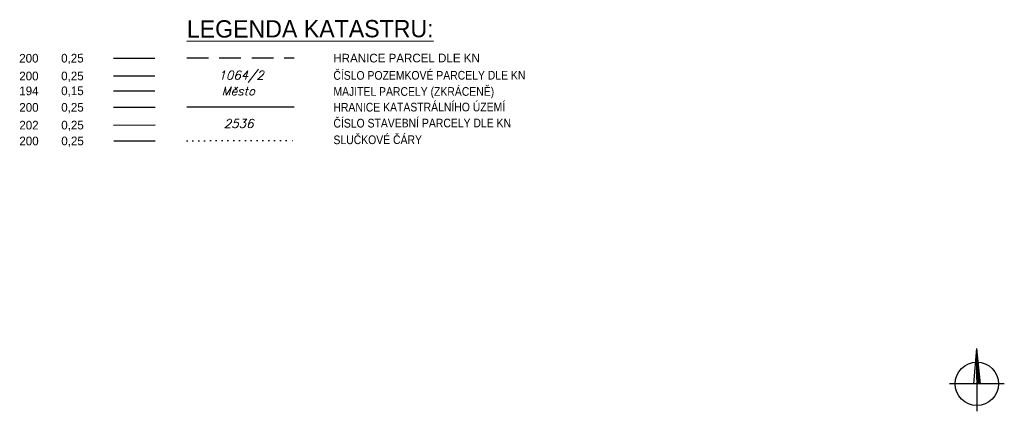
# Model space of a CAD drawing. Header units: metres. Extents: x -626722 to -621116, y -1178216 to -1174550.
# Tile 86 of 86: x -621343 to -621116, y -1175619 to -1175529. Entities that reach past the tile are written whole.
import ezdxf
from ezdxf.enums import TextEntityAlignment as Align

# ---------------------------------------------------------------- set-up
doc = ezdxf.new("R2010")
doc.units = ezdxf.units.M
doc.header["$MEASUREMENT"] = 0
doc.linetypes.add('DASHEDX2', pattern=[1.5, 1, -0.5])
doc.linetypes.add('DOT', pattern=[0.25, 0, -0.25])
doc.layers.add('1_tloušťky jednotl. barev', color=7, linetype='SLABO-C-častěji')
for name, color, linetype, lineweight in [('8_kat_KN_Hranice katastrů', 200, 'FENCELINE1', 25), ('8_kat_KN_Hranice parcel', 200, 'DASHEDX2', 25), ('8_kat_KN_Majitel', 194, 'DASHEDX2', 15), ('8_kat_KN_Slučkové čáry', 200, 'DOT', 25), ('8_kat_KN_Čísla parcel', 200, 'Continuous', 25), ('8_kat_KN_Čísla parcel stavba', 202, 'Continuous', 25)]:
    doc.layers.add(name, color=color, linetype=linetype, lineweight=lineweight)
doc.styles.add('ITALIC', font='ITALIC.shx', dxfattribs={"height": 0.15})
doc.styles.add('ITALICT', font='ITALICT.shx', dxfattribs={"height": 0.2})
doc.styles.add('ROMANS', font='wromans.shx', dxfattribs={"width": 0.75})
doc.linetypes.add('FENCELINE1', pattern='A,0.25,-0.1,[133,ltypeshp.shx,S=0.1,R=0,X=-0.1,Y=0],-0.1,1', length=1.45)
doc.linetypes.add('SLABO-C-častěji', pattern='A,3,-1,3,-1,[255,mapa.shx,S=1,R=0,X=0,Y=0],-8', length=16)

msp = doc.modelspace()

# ---------------------------------------------------------------- linework, layer by layer
at = {"linetype": 'Continuous'}
for p, q in [((-621122.025, -1175604.788), (-621122.712, -1175612.964)), ((-621122.025, -1175604.788), (-621121.927, -1175619.307)), ((-621122.025, -1175604.788), (-621121.185, -1175612.964)), ((-621121.882, -1175606.18), (-621121.836, -1175612.964)), ((-621121.739, -1175607.572), (-621121.703, -1175612.963)), ((-621121.596, -1175608.964), (-621121.569, -1175612.962)), ((-621121.453, -1175610.356), (-621121.435, -1175612.961)), ((-621121.31, -1175611.748), (-621121.302, -1175612.96)), ((-621115.597, -1175612.964), (-621128.282, -1175612.964))]:
    msp.add_line(p, q, dxfattribs=at)
msp.add_ellipse((-621121.939, -1175612.964), major_axis=(3.52, 3.567), ratio=1, start_param=5.4910457, end_param=11.774231, dxfattribs=at)
at = {"layer": '1_tloušťky jednotl. barev'}
for p, q in [((-621321.601, -1175537.738), (-621312.026, -1175537.723)), ((-621321.594, -1175541.844), (-621312.019, -1175541.828)), ((-621321.589, -1175545.279), (-621312.014, -1175545.263)), ((-621321.583, -1175549.086), (-621312.008, -1175549.071)), ((-621321.576, -1175553.192), (-621312.001, -1175553.177)), ((-621321.57, -1175556.85), (-621311.996, -1175556.835))]:
    msp.add_line(p, q, dxfattribs=at)
at = {"layer": '8_kat_KN_Hranice katastrů', "ltscale": 4}
msp.add_line((-621304.623, -1175548.998), (-621279.843, -1175548.958), dxfattribs=at)
at = {"layer": '8_kat_KN_Hranice parcel', "ltscale": 5}
msp.add_line((-621304.64, -1175537.711), (-621279.858, -1175537.672), dxfattribs=at)
at = {"layer": '8_kat_KN_Slučkové čáry', "ltscale": 5}
msp.add_line((-621304.611, -1175556.812), (-621279.831, -1175556.773), dxfattribs=at)

# ---------------------------------------------------------------- texts
at = {"color": 2, "style": 'ROMANS'}
msp.add_text('%%uLEGENDA KATASTRU:', height=4, rotation=0.09076, dxfattribs=at).set_placement((-621304.648, -1175533.007))
at = {"layer": '1_tloušťky jednotl. barev', "style": 'ROMANS'}
for s, p in [('200', (-621343.412, -1175538.773)), ('0,25', (-621333.714, -1175538.757)), ('200', (-621343.406, -1175542.878)), ('0,25', (-621333.708, -1175542.863)), ('194', (-621343.4, -1175546.313)), ('0,15', (-621333.702, -1175546.298)), ('200', (-621343.394, -1175550.121)), ('0,25', (-621333.696, -1175550.105)), ('202', (-621343.388, -1175554.226)), ('0,25', (-621333.69, -1175554.211)), ('200', (-621343.382, -1175557.885)), ('0,25', (-621333.684, -1175557.87))]:
    msp.add_text(s, height=2, rotation=0.09076, dxfattribs=at).set_placement(p)
at = {"layer": '8_kat_KN_Hranice parcel', "ltscale": 5, "style": 'ROMANS'}
msp.add_text('HRANICE PARCEL DLE KN', height=2, rotation=0.09076, dxfattribs=at).set_placement((-621270.768, -1175538.752))
at = {"layer": '8_kat_KN_Hranice parcel', "ltscale": 5, "style": 'ROMANS', "width": 0.9}
msp.add_text('HRANICE KATASTRÁLNÍHO ÚZEMÍ', height=2, rotation=0.09076, dxfattribs=at).set_placement((-621270.753, -1175550.086))
at = {"layer": '8_kat_KN_Majitel', "linetype": 'Continuous', "style": 'ITALIC'}
msp.add_text('Město', height=2, dxfattribs=at).set_placement((-621296.575, -1175546.334))
at = {"layer": '8_kat_KN_Majitel', "ltscale": 0.75, "style": 'ROMANS', "width": 0.9}
msp.add_text('MAJITEL PARCELY (ZKRÁCENĚ)', height=2, dxfattribs=at).set_placement((-621270.756, -1175546.445))
at = {"layer": '8_kat_KN_Slučkové čáry', "ltscale": 5, "style": 'ROMANS', "width": 0.9}
msp.add_text('SLUČKOVÉ ČÁRY', height=2, rotation=0.09076, dxfattribs=at).set_placement((-621270.741, -1175557.609))
at = {"layer": '8_kat_KN_Čísla parcel', "linetype": 'Continuous', "style": 'ITALIC'}
msp.add_text('1064/2', height=2, dxfattribs=at).set_placement((-621297.313, -1175542.682))
at = {"layer": '8_kat_KN_Čísla parcel', "ltscale": 0.75, "style": 'ROMANS', "width": 0.9}
msp.add_text('ČÍSLO POZEMKOVÉ PARCELY DLE KN', height=2, rotation=0.09076, dxfattribs=at).set_placement((-621270.762, -1175542.745))
at = {"layer": '8_kat_KN_Čísla parcel stavba', "style": 'ITALICT'}
msp.add_text('2536', height=2, dxfattribs=at).set_placement((-621292.662, -1175552.857), align=Align.MIDDLE)
at = {"layer": '8_kat_KN_Čísla parcel stavba', "ltscale": 0.75, "style": 'ROMANS', "width": 0.9}
msp.add_text('ČÍSLO STAVEBNÍ PARCELY DLE KN', height=2, rotation=0.09076, dxfattribs=at).set_placement((-621270.744, -1175553.777))

doc.saveas('drawing.dxf')
